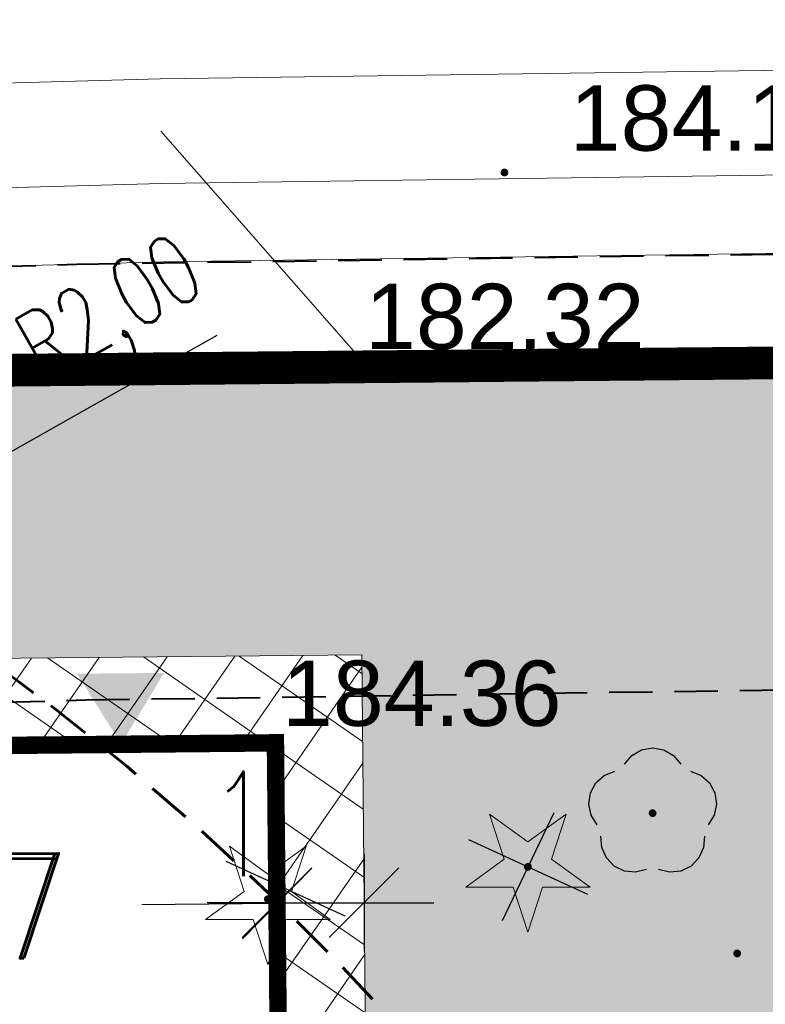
# Model space of a CAD drawing. Extents: x 8014 to 6635291, y -5609 to 5765892.
# Tile 77 of 158: x 6601193.46 to 6601202.01, y 5731807.04 to 5731818.33. Entities that reach past the tile are written whole.
import ezdxf

# ---------------------------------------------------------------- set-up
doc = ezdxf.new("R2010")
doc.units = 0
doc.header["$PDSIZE"] = 0.75
for name, pattern in [('( Dashed )', [0.75, 0.5, -0.25]), ('DASHED', [0.75, 0.5, -0.25]), ('HIDDEN', [0.375, 0.25, -0.125]), ('PRZER1-1', [1, 0.5, -0.5])]:
    doc.linetypes.add(name, pattern=pattern)
doc.layers.get('0').update_dxf_attribs({"linetype": 'CONTINUOUS'})
doc.layers.get('Defpoints').update_dxf_attribs({"linetype": 'CONTINUOUS'})
for name, color, linetype in [('A-SZRAF- DROGI', 130, 'CONTINUOUS'), ('a_budynek', 10, 'CONTINUOUS'), ('a_chodnik', 31, 'CONTINUOUS'), ('a_granica', 12, 'DASHED'), ('a_komunikacja', 7, 'CONTINUOUS'), ('a_zieleń', 80, 'CONTINUOUS'), ('STREFY', 7, 'CONTINUOUS'), ('strzalki', 30, 'CONTINUOUS'), ('USUWANIE Z', 10, 'CONTINUOUS'), ('Wymiarowanie', 7, 'CONTINUOUS')]:
    doc.layers.add(name, color=color, linetype=linetype)
for name, color, linetype, lineweight in [('a_obrzeże', 7, 'CONTINUOUS', 18), ('D_WYMIARY', 7, 'CONTINUOUS', 15), ('GESDZI', 7, 'CONTINUOUS', 18), ('GSPWPS', 7, 'CONTINUOUS', 13), ('GSPWPS_O', 7, 'CONTINUOUS', 13), ('GUPPRZ_O', 7, 'CONTINUOUS', 18), ('T_str.ochr.8m', 40, 'HIDDEN', 60)]:
    doc.layers.add(name, color=color, linetype=linetype, lineweight=lineweight)
for name, color, linetype, lineweight, true_color in [('GESUZY', 7, 'CONTINUOUS', 18, 0x008000), ('GSPRDI', 7, 'CONTINUOUS', 18, 0x008000), ('GULCPR', 7, 'CONTINUOUS', 18, 0xd200d2), ('OTZG', 7, 'CONTINUOUS', 18, 0x008000)]:
    doc.layers.add(name, color=color, linetype=linetype, lineweight=lineweight, true_color=true_color)
doc.styles.add('Arial', font='arial.ttf')
doc.styles.add('Romand', font='romand.shx', dxfattribs={"width": 0.8})
doc.styles.add('ROMANS', font='romans.shx', dxfattribs={"width": 0.7})
doc.dimstyles.new('DIM500', dxfattribs={"dimscale": 40, "dimtxt": 0.03, "dimasz": 0.01, "dimexe": 0, "dimexo": 0, "dimgap": 0.02, "dimtad": 1, "dimzin": 9, "dimdsep": 46, "dimtxsty": 'ROMANS', "dimblk": 'TICK1', "dimcen": 0, "dimse1": 1, "dimse2": 1, "dimclrd": 256, "dimclre": 7, "dimclrt": 6, "dimazin": 0, "dimtfac": 1, "dimtdec": 4, "dimtix": 1, "dimtmove": 2, "dimatfit": 3, "dimldrblk": 'TICK1', "dimfxl": 1, "dimtolj": 1, "dimtzin": 9, "dimarcsym": 0})
doc.dimstyles.new('wymiary 1000', dxfattribs={"dimtxt": 1.2, "dimasz": 0.5, "dimexe": 0.2, "dimexo": 0, "dimgap": 0.3, "dimtad": 1, "dimzin": 1, "dimtxsty": 'ROMANS', "dimblk": 'OBLIQUE', "dimcen": 1.5, "dimazin": 0, "dimtfac": 1, "dimtix": 1, "dimtmove": 0, "dimatfit": 3, "dimfxl": 1.25, "dimarcsym": 0})

# ---------------------------------------------------------------- blocks, each defined once
blk = doc.blocks.new('D_GSPRDI1')
blk.add_hatch(color=0).paths.add_polyline_path([(0, -0.045), (0.013906, -0.042798), (0.02645, -0.036406), (0.036406, -0.02645), (0.042798, -0.013906), (0.045, 0), (0.042798, 0.013906), (0.036406, 0.02645), (0.02645, 0.036406), (0.013906, 0.042798), (0, 0.045), (-0.013906, 0.042798), (-0.02645, 0.036406), (-0.036406, 0.02645), (-0.042798, 0.013906), (-0.045, 0), (-0.042798, -0.013906), (-0.036406, -0.02645), (-0.02645, -0.036406), (-0.013906, -0.042798)])
at = {"color": 0}
blk.add_lwpolyline([(0.272471, 0.088531), (0.713338, -0.231778), (0.168396, -0.231778), (0, -0.750048), (-0.168396, -0.231778), (-0.713338, -0.231778), (-0.272471, 0.088531), (-0.440867, 0.606801), (0, 0.286493), (0.440867, 0.606801)], close=True, dxfattribs=at)
blk = doc.blocks.new('D_GSPWPS1')
blk.add_hatch(color=0).paths.add_polyline_path([(-0.045, 0), (-0.043467, -0.011647), (-0.038971, -0.0225), (-0.03182, -0.03182), (-0.0225, -0.038971), (-0.011647, -0.043467), (0, -0.045), (0.011647, -0.043467), (0.0225, -0.038971), (0.03182, -0.03182), (0.038971, -0.0225), (0.043467, -0.011647), (0.045, 0), (0.043467, 0.011647), (0.038971, 0.0225), (0.03182, 0.03182), (0.0225, 0.038971), (0.011647, 0.043467), (0, 0.045), (-0.011647, 0.043467), (-0.0225, 0.038971), (-0.03182, 0.03182), (-0.038971, 0.0225), (-0.043467, 0.011647)])
blk = doc.blocks.new('TICK1')
at = {"color": 0}
for p, q in [((0, -1.4), (0, 1.4)), ((0, 0), (-1, 0))]:
    blk.add_line(p, q, dxfattribs=at)
at = {"color": 2}
blk.add_line((-1, -1), (1, 1), dxfattribs=at)
blk = doc.blocks.new('*D120')
at = {"layer": 'Defpoints', "color": 0}
for p in [(6601196.393, 5731810.036), (6601188.719, 5731809.962), (6601196.411, 5731808.192)]:
    blk.add_point(p, dxfattribs=at)
at = {"layer": 'Wymiarowanie', "lineweight": -2}
for p, q in [((6601189.136, 5731808.123), (6601190.288, 5731808.134)), ((6601196.011, 5731808.188), (6601194.859, 5731808.177))]:
    blk.add_line(p, q, dxfattribs=at)
at = {"layer": 'Wymiarowanie', "lineweight": -2, "xscale": 0.4, "yscale": 0.4, "zscale": 0.4}
for p, rotation in [((6601188.736, 5731808.119), 180.5481798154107), ((6601196.411, 5731808.192), 0.5481798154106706)]:
    blk.add_blockref('TICK1', p, dxfattribs=dict(at, rotation=rotation))
at = {"layer": 'Wymiarowanie', "color": 6, "insert": (6601192.574, 5731808.155), "char_height": 1.2, "attachment_point": 5, "rotation": 0.5482, "style": 'Romand'}
blk.add_mtext('\\A1;7.67', dxfattribs=at)
blk = doc.blocks.new('*D217')
at = {"layer": 'Defpoints', "color": 0}
for p in [(6601196.411, 5731808.192), (6601197.41, 5731808.202), (6601197.41, 5731808.202)]:
    blk.add_point(p, dxfattribs=at)
at = {"layer": 'Wymiarowanie', "lineweight": -2}
for p, q in [((6601196.011, 5731808.202), (6601195.611, 5731808.202)), ((6601196.411, 5731808.202), (6601197.41, 5731808.202)), ((6601197.81, 5731808.202), (6601198.21, 5731808.202))]:
    blk.add_line(p, q, dxfattribs=at)
at = {"layer": 'Wymiarowanie', "lineweight": -2, "xscale": 0.4, "yscale": 0.4, "zscale": 0.4}
blk.add_blockref('TICK1', (6601196.411, 5731808.202), dxfattribs=at)
at = {"layer": 'Wymiarowanie', "lineweight": -2, "xscale": 0.4, "yscale": 0.4, "zscale": 0.4, "rotation": 180}
blk.add_blockref('TICK1', (6601197.41, 5731808.202), dxfattribs=at)
at = {"layer": 'Wymiarowanie', "color": 6, "insert": (6601195.989, 5731809.105), "char_height": 1.2, "attachment_point": 5, "style": 'ROMANS'}
blk.add_mtext('\\A1;1', dxfattribs=at)
blk = doc.blocks.new('GSPRDL1')
blk.add_hatch(color=0).paths.add_polyline_path([(0, -0.045), (0.013906, -0.042798), (0.02645, -0.036406), (0.036406, -0.02645), (0.042798, -0.013906), (0.045, 0), (0.042798, 0.013906), (0.036406, 0.02645), (0.02645, 0.036406), (0.013906, 0.042798), (0, 0.045), (-0.013906, 0.042798), (-0.02645, 0.036406), (-0.036406, 0.02645), (-0.042798, 0.013906), (-0.045, 0), (-0.042798, -0.013906), (-0.036406, -0.02645), (-0.02645, -0.036406), (-0.013906, -0.042798)])
at = {"color": 0}
for points in [[(-0.324277, 0.563333), (-0.240553, 0.662679), (-0.127956, 0.727494), (0, 0.75), (0.127956, 0.727494), (0.240553, 0.662679), (0.324277, 0.563333)], [(-0.635969, -0.134326), (-0.70458, -0.024001), (-0.731429, 0.103115), (-0.713292, 0.231763), (-0.652348, 0.346501), (-0.55591, 0.433559), (-0.435555, 0.482485)], [(0.435555, 0.482485), (0.55591, 0.433559), (0.652348, 0.346501), (0.713292, 0.231763), (0.731429, 0.103115), (0.70458, -0.024001), (0.635969, -0.134326)], [(-0.068773, -0.646351), (-0.194901, -0.677512), (-0.324092, -0.663766), (-0.440839, -0.606763), (-0.531129, -0.513345), (-0.584125, -0.394725), (-0.593465, -0.265141)], [(0.593465, -0.265141), (0.584125, -0.394725), (0.531129, -0.513345), (0.440839, -0.606763), (0.324092, -0.663766), (0.194901, -0.677512), (0.068773, -0.646351)]]:
    blk.add_lwpolyline(points, dxfattribs=at)
blk = doc.blocks.new('GSPRDI1')
blk.add_hatch(color=0).paths.add_polyline_path([(0, -0.045), (0.013906, -0.042798), (0.02645, -0.036406), (0.036406, -0.02645), (0.042798, -0.013906), (0.045, 0), (0.042798, 0.013906), (0.036406, 0.02645), (0.02645, 0.036406), (0.013906, 0.042798), (0, 0.045), (-0.013906, 0.042798), (-0.02645, 0.036406), (-0.036406, 0.02645), (-0.042798, 0.013906), (-0.045, 0), (-0.042798, -0.013906), (-0.036406, -0.02645), (-0.02645, -0.036406), (-0.013906, -0.042798)])
at = {"color": 0}
blk.add_lwpolyline([(0.272471, 0.088531), (0.713338, -0.231778), (0.168396, -0.231778), (0, -0.750048), (-0.168396, -0.231778), (-0.713338, -0.231778), (-0.272471, 0.088531), (-0.440867, 0.606801), (0, 0.286493), (0.440867, 0.606801)], close=True, dxfattribs=at)
blk = doc.blocks.new('_Oblique')
at = {"color": 0, "linetype": 'ByBlock', "lineweight": -2}
blk.add_line((-0.5, -0.5), (0.5, 0.5), dxfattribs=at)
blk = doc.blocks.new('*D355')
at = {"layer": 'D_WYMIARY', "color": 0, "linetype": 'Continuous', "lineweight": -2}
for p in [(6601195.722, 5731814.708), (6601191.122, 5731812.113)]:
    blk.add_line(p, (6601192.813, 5731813.067), dxfattribs=at)
at = {"layer": 'Defpoints', "color": 0}
for p in [(6601192.813, 5731813.067), (6601191.122, 5731812.113)]:
    blk.add_point(p, dxfattribs=at)
at = {"layer": 'D_WYMIARY', "color": 0, "linetype": 'Continuous', "lineweight": -2, "xscale": 0.5, "yscale": 0.5, "zscale": 0.5, "rotation": 209.4155061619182}
blk.add_blockref('_Oblique', (6601192.813, 5731813.067), dxfattribs=at)
at = {"layer": 'D_WYMIARY', "color": 0, "lineweight": 9, "insert": (6601194.54, 5731814.932), "char_height": 0.8, "attachment_point": 5, "rotation": 29.4155, "style": 'ROMANS'}
blk.add_mtext('R2,00', dxfattribs=at)

msp = doc.modelspace()

# ---------------------------------------------------------------- hatches: boundary and pattern name
at = {"layer": 'A-SZRAF- DROGI', "linetype": 'ByBlock', "lineweight": 0}
h = msp.add_hatch(dxfattribs=at)
h.set_pattern_fill('ANSI37', color=253, scale=3, style=0)
h.set_pattern_definition([(45, (3365827.47042, 2822255.7523), (-0.265165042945, 0.265165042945), []), (135, (3365827.47042, 2822255.7523), (-0.265165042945, -0.265165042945), [])])
h.paths.add_polyline_path([(6601164.801, 5731825.446), (6601168.791, 5731826.948), (6601168.821, 5731824.474), (6601166.454, 5731823.503)])
edge = h.paths.add_edge_path()
edge.add_line((6601172.476, 5731825.895), (6601172.411, 5731828.026))
edge.add_line((6601172.411, 5731828.026), (6601173.992, 5731828.189))
edge.add_arc((6601186.035, 5732243.68), 415.666, 268.33976, 269.91165)
edge.add_line((6601185.394, 5731828.015), (6601205.043, 5731828.193))
edge.add_line((6601205.043, 5731828.193), (6601225.232, 5731828.343))
edge.add_line((6601225.232, 5731828.343), (6601245.168, 5731828.586))
edge.add_line((6601245.168, 5731828.586), (6601245.543, 5731828.59))
edge.add_line((6601245.543, 5731828.59), (6601246.884, 5731826.594))
edge.add_line((6601246.884, 5731826.594), (6601221.79, 5731826.309))
edge.add_line((6601221.79, 5731826.309), (6601205.136, 5731826.031))
edge.add_line((6601205.136, 5731826.031), (6601185.273, 5731825.848))
edge.add_line((6601185.273, 5731825.848), (6601173.834, 5731826.053))
edge.add_line((6601173.834, 5731826.053), (6601172.476, 5731825.895))
edge = h.paths.add_edge_path()
edge.add_line((6601111.994, 5731733.86), (6601109.203, 5731750.836))
edge.add_line((6601109.203, 5731750.836), (6601106.88, 5731760.994))
edge.add_line((6601106.88, 5731760.994), (6601102.557, 5731779.174))
edge.add_line((6601102.557, 5731779.174), (6601096.809, 5731802.335))
edge.add_line((6601096.809, 5731802.335), (6601093.394, 5731815.076))
edge.add_arc((6601112.891, 5731821.407), 20.499, 186.6456, 197.9903, ccw=False)
edge.add_arc((6601104.1, 5731821.197), 11.772, 157.0931, 190.5857, ccw=False)
edge.add_line((6601093.257, 5731825.779), (6601095.519, 5731824.743))
edge.add_line((6601095.519, 5731824.743), (6601101.325, 5731802.801))
edge.add_line((6601101.325, 5731802.801), (6601106.886, 5731780.522))
edge.add_line((6601106.886, 5731780.522), (6601111.376, 5731762.136))
edge.add_line((6601111.376, 5731762.136), (6601116.585, 5731733.745))
edge.add_line((6601116.585, 5731733.745), (6601117.929, 5731724.497))
edge.add_line((6601117.929, 5731724.497), (6601120.175, 5731712.999))
edge.add_line((6601120.175, 5731712.999), (6601122.074, 5731714.127))
edge.add_line((6601122.074, 5731714.127), (6601119.954, 5731724.963))
edge.add_line((6601119.954, 5731724.963), (6601118.634, 5731734.045))
edge.add_line((6601118.634, 5731734.045), (6601113.329, 5731762.836))
edge.add_line((6601113.329, 5731762.836), (6601108.915, 5731781.012))
edge.add_line((6601108.915, 5731781.012), (6601103.286, 5731803.464))
edge.add_line((6601103.286, 5731803.464), (6601098.333, 5731822.44))
edge.add_line((6601098.333, 5731822.44), (6601100.26, 5731826.8))
edge.add_line((6601100.26, 5731826.8), (6601104.18, 5731826.61))
edge.add_line((6601104.18, 5731826.61), (6601124.59, 5731825.705))
edge.add_arc((6601125.61, 5731847.683), 22.002, 254.8648, 267.342, ccw=False)
edge.add_line((6601119.866, 5731826.445), (6601114.202, 5731827.977))
edge.add_arc((6601110.334, 5731814.504), 14.017, 73.981, 84.7293)
edge.add_line((6601111.621, 5731828.462), (6601104.31, 5731828.801))
edge.add_line((6601104.31, 5731828.801), (6601098.736, 5731829.044))
edge.add_arc((6601099.468, 5731836.321), 7.313, 237.4214, 264.2566, ccw=False)
edge.add_line((6601095.53, 5731830.158), (6601092.874, 5731826.011))
edge.add_arc((6601101.918, 5731821.944), 9.917, 155.786, 175.0174)
edge.add_arc((6601112.86, 5731821.402), 20.868, 176.144, 198.0523)
edge.add_line((6601093.019, 5731814.935), (6601096.416, 5731802.213))
edge.add_line((6601096.416, 5731802.213), (6601102.139, 5731779.125))
edge.add_line((6601102.139, 5731779.125), (6601106.492, 5731760.912))
edge.add_line((6601106.492, 5731760.912), (6601108.825, 5731750.719))
edge.add_line((6601108.825, 5731750.719), (6601111.607, 5731733.785))
edge.add_line((6601111.607, 5731733.785), (6601115.11, 5731713.014))
edge.add_line((6601115.11, 5731713.014), (6601115.783, 5731710.389))
edge.add_line((6601115.783, 5731710.389), (6601116.123, 5731710.591))
edge.add_line((6601116.123, 5731710.591), (6601115.488, 5731713.094))
edge.add_line((6601115.488, 5731713.094), (6601113.741, 5731723.477))
edge.add_line((6601113.741, 5731723.477), (6601111.994, 5731733.86))
at = {"layer": 'a_chodnik', "lineweight": 13, "transparency": 33554687}
h = msp.add_hatch(dxfattribs=at)
h.set_pattern_fill('ANSI37-METRIC', color=256, scale=0.2, angle=280.2341)
h.set_pattern_definition([(325.234051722, (0, 0), (0.36209315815, 0.521645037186), []), (55.234051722, (0, 0), (-0.521645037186, 0.36209315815), [])])
h.paths.add_polyline_path([(6601199.791, 5731800.418), (6601199.732, 5731806.643), (6601197.425, 5731806.621), (6601197.383, 5731811.045), (6601193.076, 5731811.004), (6601193.086, 5731810.004), (6601196.393, 5731810.036), (6601196.438, 5731805.811), (6601198.233, 5731805.828), (6601198.234, 5731805.732), (6601198.24, 5731805.732), (6601198.24, 5731805.692), (6601198.28, 5731805.693, -0.414213), (6601198.276, 5731805.689), (6601198.248, 5731805.688, 0.414213), (6601198.244, 5731805.684), (6601198.245, 5731805.656, -0.414213), (6601198.241, 5731805.652), (6601199.069, 5731805.66, -0.000016), (6601199.069, 5731805.66), (6601199.07, 5731805.66), (6601199.069, 5731805.66, -0.400145), (6601198.248, 5731804.863, -0.400145), (6601199.084, 5731804.082, -0.000001), (6601199.085, 5731804.082), (6601199.084, 5731804.082), (6601199.084, 5731804.082), (6601198.256, 5731804.074, -0.414213), (6601198.26, 5731804.071), (6601198.26, 5731804.043, 0.414213), (6601198.264, 5731804.039), (6601198.292, 5731804.039, -0.414213), (6601198.296, 5731804.035), (6601198.256, 5731804.034), (6601198.256, 5731803.994), (6601198.25, 5731803.994), (6601198.251, 5731803.962), (6601198.257, 5731803.962), (6601198.257, 5731803.922), (6601198.297, 5731803.923, -0.414213), (6601198.293, 5731803.919), (6601198.265, 5731803.919, 0.414215), (6601198.261, 5731803.915), (6601198.261, 5731803.887, -0.414213), (6601198.258, 5731803.882), (6601199.086, 5731803.89), (6601199.086, 5731803.891), (6601199.086, 5731803.89), (6601199.086, 5731803.89, -0.400145), (6601198.265, 5731803.094, -0.399318), (6601199.102, 5731802.312), (6601198.273, 5731802.305, -0.045544), (6601198.273, 5731802.265), (6601198.274, 5731802.153, -0.045544), (6601198.274, 5731802.113), (6601199.102, 5731802.12)])
h.paths.add_polyline_path([(6601199.102, 5731802.12, -0.400145), (6601198.282, 5731801.324, -0.400145), (6601199.118, 5731800.543), (6601199.119, 5731800.543), (6601199.118, 5731800.542), (6601199.118, 5731800.543), (6601198.29, 5731800.535, -0.414214), (6601198.294, 5731800.531), (6601198.294, 5731800.503, 0.414212), (6601198.298, 5731800.499), (6601198.326, 5731800.499, -0.414213), (6601198.33, 5731800.495), (6601198.29, 5731800.495), (6601198.29, 5731800.455), (6601198.284, 5731800.455), (6601198.285, 5731800.359), (6601196.486, 5731800.341), (6601196.502, 5731798.655), (6601194.201, 5731798.633), (6601194.216, 5731797.133), (6601197.516, 5731797.165), (6601199.803, 5731799.171), (6601199.791, 5731800.418), (6601199.102, 5731802.12)], is_closed=False)
h.paths.add_polyline_path([(6601190.086, 5731809.975, 0.726535), (6601188.184, 5731809.957), (6601188.301, 5731797.727, 0.72447), (6601190.203, 5731797.747), (6601190.194, 5731798.595), (6601188.828, 5731798.582), (6601188.722, 5731809.669), (6601188.719, 5731809.962)])
at = {"layer": 'a_zieleń', "transparency": 33554687}
h = msp.add_hatch(dxfattribs=at)
h.set_pattern_fill('ANSI31', color=256, scale=2, angle=0.5416)
h.set_pattern_definition([(45.54155787, (6600987.53512, 5732094.77134), (-0.1784396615, 0.175097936), [])])
edge = h.paths.add_edge_path()
edge.add_line((6601184.523, 5731785.715), (6601184.767, 5731785.473))
edge.add_line((6601184.767, 5731785.473), (6601208.79, 5731802.27))
edge.add_line((6601208.79, 5731802.27), (6601211.05, 5731814.48))
edge.add_line((6601211.05, 5731814.48), (6601142.151, 5731813.823))
edge.add_arc((6601143.698, 5731819.102), 5.501, 253.6603, 270.5475)
edge.add_line((6601143.751, 5731813.601), (6601191.034, 5731814.053))
edge.add_arc((6601191.122, 5731812.113), 1.942, 359.8374, 92.594, ccw=False)
edge.add_line((6601193.063, 5731812.108), (6601193.074, 5731811.004))
edge.add_line((6601193.074, 5731811.004), (6601197.383, 5731811.045))
edge.add_line((6601197.383, 5731811.045), (6601197.425, 5731806.621))
edge.add_line((6601197.425, 5731806.621), (6601199.732, 5731806.642))
edge.add_line((6601199.732, 5731806.642), (6601199.803, 5731799.171))
edge.add_line((6601199.803, 5731799.171), (6601197.516, 5731797.165))
edge.add_line((6601197.516, 5731797.165), (6601194.216, 5731797.133))
edge.add_line((6601194.216, 5731797.133), (6601194.251, 5731793.47))
edge.add_arc((6601191.538, 5731793.658), 2.72, 281.0894, 356.0358, ccw=False)
edge.add_line((6601192.061, 5731790.989), (6601185.152, 5731786.156))
edge.add_arc((71774552.687, -87417922.681), 113685689.918, 124.97904394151, 124.97904432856)
h.paths.add_polyline_path([(6601204.906, 5731809.178), (6601202.577, 5731808.579), (6601203.741, 5731808.879)], flags=16)

# ---------------------------------------------------------------- linework, layer by layer
at = {"layer": 'a_budynek', "const_width": 0.2}
msp.add_lwpolyline([(6601188.719, 5731809.962), (6601196.393, 5731810.036), (6601196.502, 5731798.655), (6601188.828, 5731798.582), (6601188.719, 5731809.962)], dxfattribs=at)
at = {"layer": 'a_budynek', "color": 1, "lineweight": 30}
msp.add_lwpolyline([(6601188.828, 5731798.582), (6601188.719, 5731809.962), (6601196.393, 5731810.036), (6601196.502, 5731798.655)], close=True, dxfattribs=at)
at = {"layer": 'a_granica', "elevation": 10.08}
msp.add_lwpolyline([(6601154.4, 5731764.22, 0.375, 0.375, 0), (6601119.83, 5731813.61, 0.375, 0.375, 0), (6601211.05, 5731814.48, 0.375, 0.375, 0), (6601208.79, 5731802.27, 0.375, 0.375, 0), (6601154.4, 5731764.22, 0.375, 0, 0)], format="xyseb", dxfattribs=at)
at = {"layer": 'a_komunikacja'}
msp.add_solid([(6601194.116, 5731810.829), (6601195.116, 5731810.838), (6601194.623, 5731810.024)], dxfattribs=at)
at = {"layer": 'a_obrzeże', "linetype": 'Continuous', "elevation": 10.08}
msp.add_lwpolyline([(6601193.076, 5731811.004), (6601197.383, 5731811.045), (6601197.425, 5731806.621)], dxfattribs=at)
at = {"layer": 'GESDZI', "color": 8, "linetype": 'Continuous', "lineweight": 18, "elevation": 10.22}
for points in [[(6601211.78, 5731818.44), (6601211.05, 5731814.48), (6601119.83, 5731813.61), (6601115.84, 5731819.32), (6601113, 5731823.37), (6601202.29, 5731822.31)], [(6601154.4, 5731764.22), (6601127.53, 5731802.6), (6601119.83, 5731813.61), (6601211.05, 5731814.48), (6601208.79, 5731802.27)]]:
    msp.add_lwpolyline(points, close=True, dxfattribs=at)
at = {"layer": 'GESUZY', "color": 8, "linetype": 'PRZER1-1', "lineweight": 18, "elevation": 10.08}
for points in [[(6601127.53, 5731802.6), (6601111.72, 5731792.46), (6601122.2, 5731776.01), (6601137.31, 5731752.26), (6601140.46, 5731754.47), (6601154.4, 5731764.22), (6601208.79, 5731802.27), (6601211.05, 5731814.48), (6601119.83, 5731813.61)], [(6601154.4, 5731764.22), (6601127.53, 5731802.6), (6601119.83, 5731813.61), (6601211.05, 5731814.48), (6601208.79, 5731802.27)]]:
    msp.add_lwpolyline(points, close=True, dxfattribs=at)
at = {"layer": 'GULCPR', "color": 8, "linetype": 'Continuous', "lineweight": 18, "elevation": 10.14}
for points in [[(6601245.923, 5731850.732), (6601246.095, 5731831.582), (6601246.489, 5731816.137), (6601219.178, 5731815.887), (6601195.101, 5731815.554), (6601171.267, 5731814.896), (6601147.113, 5731814.586), (6601120.9, 5731814.354), (6601121.239, 5731826.839), (6601117.966, 5731826.85), (6601118.017, 5731814.323), (6601111.177, 5731814.595), (6601108.097, 5731815.593)], [(6601245.022, 5731850.745), (6601245.195, 5731831.567), (6601245.566, 5731817.029), (6601219.168, 5731816.787), (6601195.083, 5731816.454), (6601171.249, 5731815.795), (6601147.103, 5731815.486), (6601121.825, 5731815.262), (6601122.164, 5731827.736), (6601117.062, 5731827.753), (6601117.113, 5731815.26), (6601111.337, 5731815.49), (6601108.374, 5731816.449)], [(6601243.822, 5731850.762), (6601243.995, 5731831.559), (6601244.109, 5731817.868), (6601219.146, 5731817.987), (6601195.072, 5731817.654), (6601171.24, 5731816.995), (6601147.086, 5731816.686), (6601122.962, 5731816.447), (6601123.371, 5731828.875), (6601116.125, 5731829.122), (6601116.333, 5731816.754), (6601111.327, 5731816.689), (6601108.392, 5731815.599)]]:
    msp.add_lwpolyline(points, dxfattribs=at)
at = {"layer": 'GUPPRZ_O', "color": 8, "linetype": 'Continuous', "lineweight": 13, "elevation": 10.8, "flags": 128}
msp.add_lwpolyline([(6601195.078, 5731817.054), (6601197.422, 5731814.38), (6601200.502, 5731814.38)], dxfattribs=at)
at = {"layer": 'STREFY', "color": 1, "linetype": '( Dashed )', "lineweight": 40}
for points in [[(6601127.695, 5731814.39), (6601148.835, 5731814.608), (6601172.902, 5731814.941), (6601194.114, 5731815.527), (6601211.719, 5731815.784)], [(6601127.746, 5731809.39), (6601148.896, 5731809.608), (6601173.005, 5731809.942), (6601194.22, 5731810.528), (6601211.792, 5731810.784)]]:
    msp.add_lwpolyline(points, dxfattribs=at)
at = {"layer": 'T_str.ochr.8m', "color": 202, "ltscale": 2, "elevation": 0}
msp.add_lwpolyline([(6601175.396, 5731816.722, -0.301537), (6601203.187, 5731798.326, -0.217818), (6601203.187, 5731773.095, -0.301537), (6601175.396, 5731754.698), (6601169.235, 5731754.698, -0.301372), (6601141.463, 5731773.095, -0.217755), (6601141.463, 5731798.326, -0.301643), (6601169.254, 5731816.722), (6601175.396, 5731816.722)], format="xyb", dxfattribs=at)
at = {"layer": 'USUWANIE Z'}
for p, q in [((6601199.586, 5731809.231, 10.12), (6601198.993, 5731807.993, 10.12)), ((6601198.606, 5731808.926, 10.12), (6601199.972, 5731808.299, 10.12)), ((6601195.824, 5731808.677, 10.12), (6601197.19, 5731808.05, 10.12))]:
    msp.add_line(p, q, dxfattribs=at)

# ---------------------------------------------------------------- block references
at = {"layer": 'GSPRDI', "color": 8, "linetype": 'Continuous', "lineweight": 18}
for p in [(6601199.289, 5731808.612, 10.12), (6601196.306, 5731808.242, 10.12)]:
    msp.add_blockref('D_GSPRDI1', p, dxfattribs=at)
at = {"layer": 'GSPWPS', "color": 8, "linetype": 'Continuous', "lineweight": 13}
for p in [(6601199.02, 5731816.58, 10.08), (6601195.72, 5731809.98, 10.08), (6601201.69, 5731807.62, 10.08)]:
    msp.add_blockref('D_GSPWPS1', p, dxfattribs=at)
at = {"layer": 'OTZG', "color": 96, "linetype": 'Continuous', "lineweight": 18, "true_color": 0x008000}
msp.add_blockref('GSPRDI1', (6601199.289, 5731808.612, 10.12), dxfattribs=at)
at = {"layer": 'strzalki', "color": 7, "linetype": 'Continuous', "lineweight": 18}
msp.add_blockref('GSPRDL1', (6601200.72, 5731809.229, 10.22), dxfattribs=at)

# ---------------------------------------------------------------- texts
at = {"layer": 'GSPWPS_O', "color": 8, "linetype": 'Continuous', "lineweight": 0, "style": 'Arial'}
for s, p in [('184.11', (6601199.77, 5731816.83, 10.8)), ('184.36', (6601196.47, 5731810.23, 10.8))]:
    msp.add_text(s, height=0.75, dxfattribs=at).set_placement(p)
at = {"layer": 'GUPPRZ_O', "color": 8, "linetype": 'Continuous', "lineweight": 0, "style": 'Arial'}
msp.add_text('182.32', height=0.75, dxfattribs=at).set_placement((6601197.422, 5731814.553, 10.8))

# ---------------------------------------------------------------- dimensions: what is measured, and where the dimension line sits
at = {"layer": 'D_WYMIARY', "linetype": 'Continuous', "lineweight": 9}
dim = msp.add_radius_dim(center=(6601191.122, 5731812.113), mpoint=(6601192.813, 5731813.067), text='R2,00', dimstyle='wymiary 1000', override={"dimtxt": 0.8, "dimzin": 0, "dimtxsty": 'ROMANS', "dimtolj": 0}, dxfattribs=at)
dim.commit()
dim.dimension.update_dxf_attribs({"geometry": '*D355', "text_midpoint": (6601194.54, 5731814.932)})
at = {"layer": 'Wymiarowanie'}
dim = msp.add_linear_dim(base=(6601196.411, 5731808.192), p1=(6601188.719, 5731809.962), p2=(6601196.393, 5731810.036), angle=0.5482, dimstyle='DIM500', override={"dimtxt": 0.03, "dimtxsty": 'Romand'}, dxfattribs=at)
dim.commit()
dim.dimension.update_dxf_attribs({"geometry": '*D120', "text_midpoint": (6601192.574, 5731808.155), "dimtype": 161})
dim = msp.add_linear_dim(base=(6601197.41, 5731808.202), p1=(6601196.411, 5731808.192), p2=(6601197.41, 5731808.202, 10.08), dimstyle='DIM500', dxfattribs=at)
dim.commit()
dim.dimension.update_dxf_attribs({"geometry": '*D217', "text_midpoint": (6601195.989, 5731809.105), "dimtype": 160})

doc.saveas('drawing.dxf')
